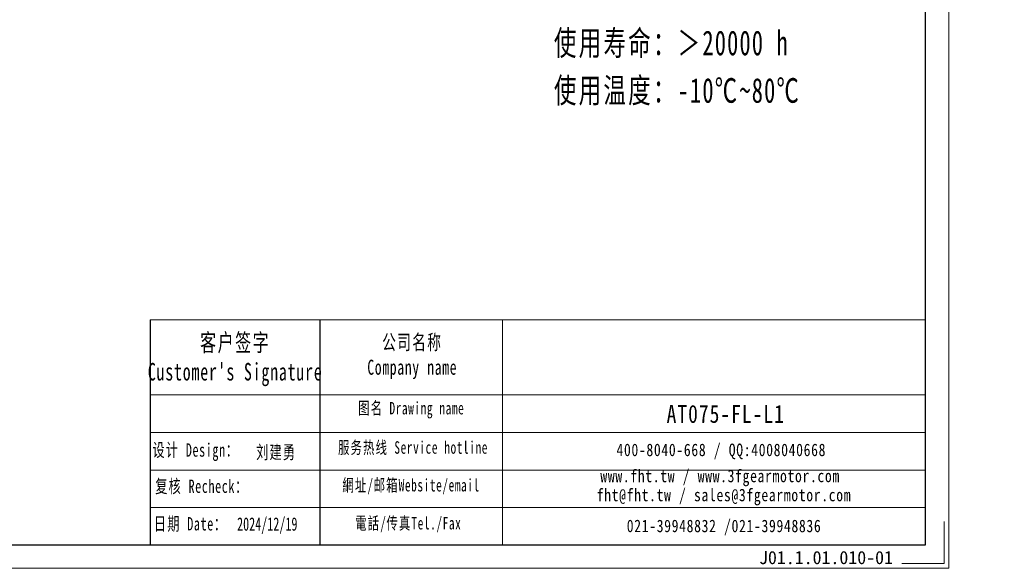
# Model space of a CAD drawing. Header units: millimetres. Extents: x -17 to 553, y -17 to 373.
# Tile 5 of 8: x 277 to 553, y -17 to 137. Entities that reach past the tile are written whole.
import ezdxf

# ---------------------------------------------------------------- set-up
doc = ezdxf.new("R2010")
doc.units = ezdxf.units.MM
doc.layers.add('6文字层', color=3, linetype='Continuous')
doc.layers.add('7标注层', color=4, linetype='Continuous')
for name, color, linetype, lineweight in [('SLD-0', 7, 'Continuous', 18), ('图框_外框线', 7, 'Continuous', 18), ('尺寸线层', 3, 'Continuous', 18)]:
    doc.layers.add(name, color=color, linetype=linetype, lineweight=lineweight)
doc.styles.add('宋体', font='SimSun.ttf', dxfattribs={"width": 0.8})
doc.styles.add('标准', font='txt', dxfattribs={"width": 0.667})
doc.styles.add('样式 1', font='SimSun.ttf')

msp = doc.modelspace()

# ---------------------------------------------------------------- linework, layer by layer
msp.add_line((361.32008, 52.8119), (361.32008, -10.2079))
at = {"layer": '7标注层', "color": 0}
msp.add_line((313.78149, 52.8119), (313.78149, -10.19712), dxfattribs=at)
at = {"layer": '图框_外框线'}
for p, q in [((313.78149, 52.8119), (361.32008, 52.8119)), ((361.32008, 52.8119), (361.32008, -10.19712)), ((361.32008, 52.8119), (531.0465, 52.8119)), ((412.53971, 52.8119), (412.53971, -10.19712)), ((313.78149, 31.78574), (361.32008, 31.78574)), ((361.32008, 31.78574), (531.0465, 31.78574)), ((313.78149, 21.27266), (531.0465, 21.27266)), ((313.78149, 10.75958), (531.0465, 10.75958)), ((313.78149, 0.2465), (531.0465, 0.2465))]:
    msp.add_line(p, q, dxfattribs=at)
at = {"layer": '图框_外框线', "color": 3}
msp.add_lwpolyline([(-13.71696, -16.76054), (537.60992, -16.76054), (537.60992, 373.10633), (-13.71696, 373.10633)], close=True, dxfattribs=at)
at = {"layer": '图框_外框线', "color": 3, "lineweight": 25}
msp.add_lwpolyline([(19.10012, -10.19712), (531.0465, -10.19712), (531.0465, 366.54291), (19.10012, 366.54291)], close=True, dxfattribs=at)
at = {"layer": '图框_外框线', "color": 3}
msp.add_lwpolyline([(536.29724, -3.63371), (536.29724, -15.44785), (524.48309, -15.44785)], dxfattribs=at)

# ---------------------------------------------------------------- texts
at = {"layer": '6文字层', "insert": (484.41894, -11.9142), "char_height": 3.677896, "width": 45.505476, "attachment_point": 1, "style": '样式 1'}
msp.add_mtext('J01.1.01.010-01', dxfattribs=at)
at = {"layer": 'SLD-0', "color": 1, "attachment_point": 2}
for s, insert, char_height, width, style in [("{\\fNSimSun|b0|i0|c134|p49;\\T1.1;客户签字\\PCustomer's Signature}", (337.63272, 48.92198), 4.9061038, 61.0324369, '标准'), ('{\\fNSimSun|b0|i0|c134|p49;\\T1.1;公司名称\\PCompany name}', (387.25474, 48.66154), 4.2052318, 54.444622, '标准'), ('{\\fNSimSun|b0|i0|c134|p49;\\T1.1;图名 Drawing name}', (386.9673, 29.8478), 3.5043598, 44.8161519, '标准'), ('\\pt24.5305;{\\H1.19696x;\\T1.1;\\C256;AT075-FL-L1}', (475.09161, 29.00161), 4.2052318, 35.7040718, '宋体'), ('{\\fNSimSun|b0|i0|c134|p49;\\T1.1;服务热线 Service hotline}', (387.46424, 18.82841), 3.5043598, 49.9294985, '标准'), ('\\T1.1;400-8040-668 / QQ:4008040668', (473.84804, 18.15881), 3.5043598, 102.030871, '宋体'), ('\\T1.1;www.fht.tw / www.3fgearmotor.com ', (473.52492, 10.8597), 3.5043598, 102.1457295, '宋体'), ('{\\fNSimSun|b0|i0|c134|p49;\\T1.1;網址/邮箱Website/email}', (386.91858, 8.27033), 3.5043598, 51.9719084, '标准'), ('\\pt42.05232;{\\T1.1;fht@fht.tw / sales@3fgearmotor.com }', (474.5929, 5.52349), 3.5043598, 102.1457295, '宋体'), ('{\\fNSimSun|b0|i0|c134|p49;\\T1.1;電話/传真Tel./Fax}', (386.13344, -2.37008), 3.5043598, 52.5969781, '标准'), ('\\T1.1;021-39948832 /021-39948836 ', (474.62955, -3.13628), 3.5043598, 77.9959915, '宋体')]:
    msp.add_mtext(s, dxfattribs=dict(at, insert=insert, char_height=char_height, width=width, style=style))
at = {"layer": '图框_外框线', "color": 1, "char_height": 3.7300263, "width": 47.7021291, "attachment_point": 2, "style": '标准'}
for s, insert in [('{\\fNSimSun|b0|i0|c134|p49;\\T1.1;设计 \\fNSimSun|b0|i0|c0|p49;Design\\fNSimSun|b0|i0|c134|p49;：}', (326.59201, 18.23406)), ('{\\fNSimSun|b0|i0|c134|p49;\\T1.1;刘建勇}', (349.13345, 17.62649)), ('{\\fNSimSun|b0|i0|c134|p49;\\T1.1;复核 \\fNSimSun|b0|i0|c0|p49;Recheck\\fNSimSun|b0|i0|c134|p49;：}', (328.28145, 8.08082)), ('{\\fNSimSun|b0|i0|c134|p49;\\T1.1;日期 Date：}', (325.13289, -2.43145)), ('{\\fNSimSun|b0|i0|c134|p49;2024/12/19}', (346.62519, -2.49635))]:
    msp.add_mtext(s, dxfattribs=dict(at, insert=insert))
at = {"layer": '尺寸线层', "insert": (426.94519, 240.17169), "char_height": 4.0425, "width": 103.2334341, "attachment_point": 1, "line_spacing_factor": 1.15057, "style": '标准'}
msp.add_mtext('{\\fNSimSun|b0|i0|c134|p49;\\H1.71429x;\\T1.1;性能参数：\\P减速比：1:3-20\\P额定输出力矩：45 N.m\\P最大加速力矩：1.5倍额定扭矩\\P额定输入转速：3000 rpm\\P容许径向力：1100 N\\P容许轴向力：550 N\\P回程间隙：≤10 arcmin\\P使用寿命：＞20000 h\\P使用温度：-10℃~80℃}', dxfattribs=at)

doc.saveas('drawing.dxf')
